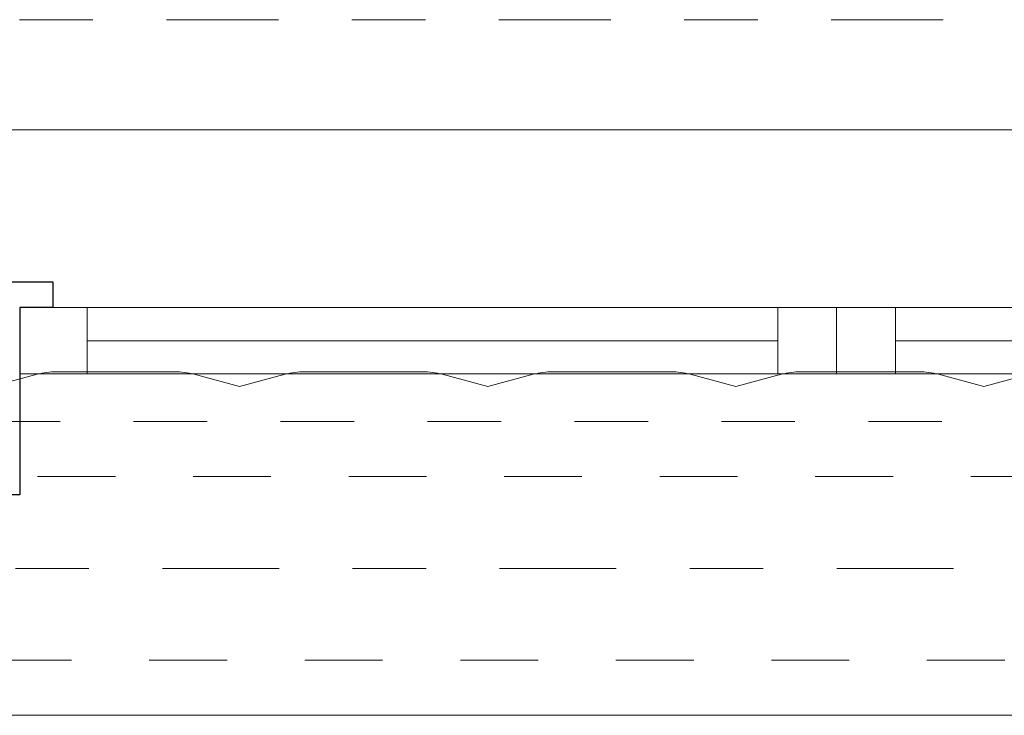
# Model space of a CAD drawing. Header units: metres. Extents: x -180 to 4, y -49 to 6.
# Tile 209 of 256: x -167.476 to -166.136, y -0.647 to 0.3. Entities that reach past the tile are written whole.
import ezdxf

# ---------------------------------------------------------------- set-up
doc = ezdxf.new("R2010")
doc.units = ezdxf.units.M
doc.header["$LTSCALE"] = 0.05
doc.header["$PDMODE"] = 1
doc.header["$PDSIZE"] = -2
for name, pattern in [('ISO-10 Strichpunktlinie', [4.699, 3.048, -0.762, 0.127, -0.762]), ('Linienart-20', [2.116531, 1.058062, -1.058469]), ('Linienart-34', [4.233, 2.116, -2.117]), ('Linienart-53', [5.291531, 3.175, -1.058062, 0.352704, -0.705764])]:
    doc.linetypes.add(name, pattern=pattern)
for name, color, linetype, lineweight in [('30 -33 Aussenwände -1 tragend', 7, 'Continuous', 9), ('70 -71 Achsen- 1 Gebäudeachsen', 7, 'Linienart-53', 18), ('70 -73 Bauteildarst.- 2 verdeckt 0.15', 7, 'Linienart-34', 15), ('Keine', 7, 'Continuous', 9)]:
    doc.layers.add(name, color=color, linetype=linetype, lineweight=lineweight)
for name, color, linetype, lineweight, true_color in [('30 -33 Aussenwände- 7 Fassade_ Elemente', 7, 'Continuous', 9, 0x00aacc), ('30 -35 Decken- 1 Konstruktion-Träger- Stahlbeton', 7, 'Continuous', 13, 0x33aa00), ('70 -72 Beschriftung- 7 Detailverweise Linie', 7, 'Continuous', 9, 0x00dd00), ('70 -77 Revision- 2 Wolken', 7, 'Continuous', 18, 0x944cff), ('CW-Unsichtbar', 7, 'Continuous', 9, 0x599559)]:
    doc.layers.add(name, color=color, linetype=linetype, lineweight=lineweight, true_color=true_color)

# ---------------------------------------------------------------- blocks, each defined once
blk = doc.blocks.new('Gruppe-3219')
at = {"color": 255, "linetype": 'Continuous', "lineweight": 9, "transparency": 33554687}
blk.add_wipeout([(-0.55, 0.035), (-0.55, -0.225), (0.55, -0.225), (0.55, 0.035)], dxfattribs=at).dxf.layer = '30 -33 Aussenwände- 7 Fassade_ Elemente'
at = {"layer": '30 -33 Aussenwände- 7 Fassade_ Elemente', "color": 7, "linetype": 'Continuous', "lineweight": 9, "transparency": 33554687, "flags": 128}
blk.add_lwpolyline([(-0.55, 0.035), (-0.55, -0.225), (0.55, -0.225), (0.55, 0.035)], dxfattribs=at)
blk = doc.blocks.new('Gruppe-3220')
at = {"color": 255, "linetype": 'Continuous', "lineweight": 9, "transparency": 33554687}
blk.add_wipeout([(-0.55, 0.125), (-0.55, 0.225), (0.55, 0.225), (0.55, 0.125)], dxfattribs=at).dxf.layer = '30 -33 Aussenwände- 7 Fassade_ Elemente'
at = {"layer": '30 -33 Aussenwände- 7 Fassade_ Elemente', "color": 7, "linetype": 'Continuous', "lineweight": 9, "transparency": 33554687, "flags": 128}
blk.add_lwpolyline([(-0.55, 0.125), (-0.55, 0.225), (0.55, 0.225), (0.55, 0.125)], dxfattribs=at)
blk = doc.blocks.new('Gruppe-3221')
at = {"color": 255, "linetype": 'Continuous', "lineweight": 5, "transparency": 33554687}
blk.add_wipeout([(-0.47, 0.1075), (-0.47, 0.125), (0.47, 0.125), (0.47, 0.1075)], dxfattribs=at).dxf.layer = '30 -33 Aussenwände- 7 Fassade_ Elemente'
blk = doc.blocks.new('Gruppe-3222')
at = {"layer": '30 -33 Aussenwände- 7 Fassade_ Elemente', "color": 7, "linetype": 'Continuous', "lineweight": 9, "transparency": 33554687}
blk.add_line((-0.47, 0.125), (0.47, 0.125), dxfattribs=at)
at = {"color": 255, "linetype": 'Continuous', "lineweight": 9, "transparency": 33554687}
blk.add_wipeout([(-0.47, 0.125), (0.47, 0.125), (0.47, 0.035), (-0.47, 0.035)], dxfattribs=at).dxf.layer = '30 -33 Aussenwände- 7 Fassade_ Elemente'
at = {"layer": '30 -33 Aussenwände- 7 Fassade_ Elemente', "color": 7, "linetype": 'Continuous', "lineweight": 9, "transparency": 33554687}
blk.add_line((0.47, 0.08), (-0.47, 0.08), dxfattribs=at)
at = {"layer": '30 -33 Aussenwände- 7 Fassade_ Elemente', "color": 7, "linetype": 'Continuous', "lineweight": 9, "transparency": 33554687, "flags": 128}
blk.add_lwpolyline([(-0.47, 0.125), (0.47, 0.125), (0.47, 0.035), (-0.47, 0.035)], close=True, dxfattribs=at)
blk = doc.blocks.new('Gruppe-3223')
at = {"color": 255, "linetype": 'Continuous', "lineweight": 9, "transparency": 33554687}
for points in [[(-0.55, 0.125), (-0.47, 0.125), (-0.47, 0.035), (-0.55, 0.035)], [(0.55, 0.125), (0.47, 0.125), (0.47, 0.035), (0.55, 0.035)]]:
    blk.add_wipeout(points, dxfattribs=at).dxf.layer = '30 -33 Aussenwände- 7 Fassade_ Elemente'
at = {"layer": '30 -33 Aussenwände- 7 Fassade_ Elemente', "color": 7, "linetype": 'Continuous', "lineweight": 9, "transparency": 33554687}
for p, q in [((-0.55, 0.035), (-0.55, 0.125)), ((-0.47, 0.035), (-0.47, 0.125)), ((0.47, 0.035), (0.47, 0.125)), ((0.55, 0.035), (0.55, 0.125))]:
    blk.add_line(p, q, dxfattribs=at)
at = {"layer": '30 -33 Aussenwände- 7 Fassade_ Elemente', "color": 7, "linetype": 'Continuous', "lineweight": 9, "transparency": 33554687, "flags": 128}
for points in [[(-0.55, 0.125), (-0.47, 0.125), (-0.47, 0.035), (-0.55, 0.035)], [(0.55, 0.125), (0.47, 0.125), (0.47, 0.035), (0.55, 0.035)]]:
    blk.add_lwpolyline(points, close=True, dxfattribs=at)
blk = doc.blocks.new('Gruppe-3224')
at = {"layer": '30 -33 Aussenwände- 7 Fassade_ Elemente', "color": 7, "transparency": 33554687}
for name in ['Gruppe-3220', 'Gruppe-3219']:
    blk.add_blockref(name, (0, 0), dxfattribs=at)
blk.add_blockref('Gruppe-3221', (0, 0), dxfattribs=at)
blk.add_blockref('Gruppe-3222', (0, 0), dxfattribs=at)
blk.add_blockref('Gruppe-3223', (0, 0), dxfattribs=at)
blk = doc.blocks.new('Fenster (2D)-126')
at = {"layer": 'CW-Unsichtbar', "linetype": 'Continuous', "lineweight": 5, "transparency": 33554687}
for p in [(-0.55, 0), (0.55, 0)]:
    blk.add_point(p, dxfattribs=at)
at = {"layer": '30 -33 Aussenwände- 7 Fassade_ Elemente', "color": 0, "flags": 1}
for tag in ['IFC_UUID', 'instanceID']:
    blk.add_attdef(tag, (-166.3643, -0.442), '', height=0.00018, dxfattribs=at)
at = {"layer": '30 -33 Aussenwände- 7 Fassade_ Elemente', "color": 7, "transparency": 33554687}
blk.add_blockref('Gruppe-3224', (0, 0), dxfattribs=at)
blk = doc.blocks.new('Gruppe-3279')
at = {"color": 255, "linetype": 'Continuous', "lineweight": 9, "transparency": 33554687}
blk.add_wipeout([(-0.55, 0.035), (-0.55, -0.225), (0.55, -0.225), (0.55, 0.035)], dxfattribs=at).dxf.layer = '30 -33 Aussenwände- 7 Fassade_ Elemente'
at = {"layer": '30 -33 Aussenwände- 7 Fassade_ Elemente', "color": 7, "linetype": 'Continuous', "lineweight": 9, "transparency": 33554687, "flags": 128}
blk.add_lwpolyline([(-0.55, 0.035), (-0.55, -0.225), (0.55, -0.225), (0.55, 0.035)], dxfattribs=at)
blk = doc.blocks.new('Gruppe-3280')
at = {"color": 255, "linetype": 'Continuous', "lineweight": 9, "transparency": 33554687}
blk.add_wipeout([(-0.55, 0.125), (-0.55, 0.225), (0.55, 0.225), (0.55, 0.125)], dxfattribs=at).dxf.layer = '30 -33 Aussenwände- 7 Fassade_ Elemente'
at = {"layer": '30 -33 Aussenwände- 7 Fassade_ Elemente', "color": 7, "linetype": 'Continuous', "lineweight": 9, "transparency": 33554687, "flags": 128}
blk.add_lwpolyline([(-0.55, 0.125), (-0.55, 0.225), (0.55, 0.225), (0.55, 0.125)], dxfattribs=at)
blk = doc.blocks.new('Gruppe-3281')
at = {"color": 255, "linetype": 'Continuous', "lineweight": 5, "transparency": 33554687}
blk.add_wipeout([(-0.47, 0.1075), (-0.47, 0.125), (0.47, 0.125), (0.47, 0.1075)], dxfattribs=at).dxf.layer = '30 -33 Aussenwände- 7 Fassade_ Elemente'
blk = doc.blocks.new('Gruppe-3282')
at = {"layer": '30 -33 Aussenwände- 7 Fassade_ Elemente', "color": 7, "linetype": 'Continuous', "lineweight": 9, "transparency": 33554687}
blk.add_line((-0.47, 0.125), (0.47, 0.125), dxfattribs=at)
at = {"color": 255, "linetype": 'Continuous', "lineweight": 9, "transparency": 33554687}
blk.add_wipeout([(-0.47, 0.125), (0.47, 0.125), (0.47, 0.035), (-0.47, 0.035)], dxfattribs=at).dxf.layer = '30 -33 Aussenwände- 7 Fassade_ Elemente'
at = {"layer": '30 -33 Aussenwände- 7 Fassade_ Elemente', "color": 7, "linetype": 'Continuous', "lineweight": 9, "transparency": 33554687}
blk.add_line((0.47, 0.08), (-0.47, 0.08), dxfattribs=at)
at = {"layer": '30 -33 Aussenwände- 7 Fassade_ Elemente', "color": 7, "linetype": 'Continuous', "lineweight": 9, "transparency": 33554687, "flags": 128}
blk.add_lwpolyline([(-0.47, 0.125), (0.47, 0.125), (0.47, 0.035), (-0.47, 0.035)], close=True, dxfattribs=at)
blk = doc.blocks.new('Gruppe-3283')
at = {"color": 255, "linetype": 'Continuous', "lineweight": 9, "transparency": 33554687}
for points in [[(-0.55, 0.125), (-0.47, 0.125), (-0.47, 0.035), (-0.55, 0.035)], [(0.55, 0.125), (0.47, 0.125), (0.47, 0.035), (0.55, 0.035)]]:
    blk.add_wipeout(points, dxfattribs=at).dxf.layer = '30 -33 Aussenwände- 7 Fassade_ Elemente'
at = {"layer": '30 -33 Aussenwände- 7 Fassade_ Elemente', "color": 7, "linetype": 'Continuous', "lineweight": 9, "transparency": 33554687}
for p, q in [((-0.55, 0.035), (-0.55, 0.125)), ((-0.47, 0.035), (-0.47, 0.125)), ((0.47, 0.035), (0.47, 0.125)), ((0.55, 0.035), (0.55, 0.125))]:
    blk.add_line(p, q, dxfattribs=at)
at = {"layer": '30 -33 Aussenwände- 7 Fassade_ Elemente', "color": 7, "linetype": 'Continuous', "lineweight": 9, "transparency": 33554687, "flags": 128}
for points in [[(-0.55, 0.125), (-0.47, 0.125), (-0.47, 0.035), (-0.55, 0.035)], [(0.55, 0.125), (0.47, 0.125), (0.47, 0.035), (0.55, 0.035)]]:
    blk.add_lwpolyline(points, close=True, dxfattribs=at)
blk = doc.blocks.new('Gruppe-3284')
at = {"layer": '30 -33 Aussenwände- 7 Fassade_ Elemente', "color": 7, "transparency": 33554687}
for name in ['Gruppe-3280', 'Gruppe-3279']:
    blk.add_blockref(name, (0, 0), dxfattribs=at)
blk.add_blockref('Gruppe-3281', (0, 0), dxfattribs=at)
blk.add_blockref('Gruppe-3282', (0, 0), dxfattribs=at)
blk.add_blockref('Gruppe-3283', (0, 0), dxfattribs=at)
blk = doc.blocks.new('Fenster (2D)-129')
at = {"layer": 'CW-Unsichtbar', "linetype": 'Continuous', "lineweight": 5, "transparency": 33554687}
for p in [(-0.55, 0), (0.55, 0)]:
    blk.add_point(p, dxfattribs=at)
at = {"layer": '30 -33 Aussenwände- 7 Fassade_ Elemente', "color": 0, "flags": 1}
for tag in ['IFC_UUID', 'instanceID']:
    blk.add_attdef(tag, (-167.4643, -0.442), '', height=0.00018, dxfattribs=at)
at = {"layer": '30 -33 Aussenwände- 7 Fassade_ Elemente', "color": 7, "transparency": 33554687}
blk.add_blockref('Gruppe-3284', (0, 0), dxfattribs=at)
blk = doc.blocks.new('Gruppe-3287')
at = {"color": 255}
blk.add_wipeout([(-166.3643, -0.092), (-165.2527, -0.092), (-165.2527, -0.182), (-166.3643, -0.182)], dxfattribs=at).dxf.layer = '30 -33 Aussenwände- 7 Fassade_ Elemente'
at = {"layer": '30 -33 Aussenwände- 7 Fassade_ Elemente', "flags": 128}
blk.add_lwpolyline([(-166.3643, -0.092), (-165.2527, -0.092), (-165.2527, -0.182), (-166.3643, -0.182)], close=True, dxfattribs=at)
at = {"color": 255, "lineweight": 18}
blk.add_wipeout([(-166.3643, -0.092), (-166.2843, -0.092), (-166.2843, -0.182), (-166.3643, -0.182)], dxfattribs=at).dxf.layer = '30 -33 Aussenwände- 7 Fassade_ Elemente'
at = {"layer": '30 -33 Aussenwände- 7 Fassade_ Elemente', "lineweight": 18}
blk.add_line((-166.2843, -0.137), (-165.3443, -0.137), dxfattribs=at)
at = {"layer": '30 -33 Aussenwände- 7 Fassade_ Elemente', "lineweight": 18, "flags": 128}
blk.add_lwpolyline([(-166.3643, -0.092), (-166.2843, -0.092), (-166.2843, -0.182), (-166.3643, -0.182)], close=True, dxfattribs=at)
at = {"color": 255}
blk.add_wipeout([(-167.476, -0.092), (-166.3643, -0.092), (-166.3643, -0.182), (-167.476, -0.182)], dxfattribs=at).dxf.layer = '30 -33 Aussenwände- 7 Fassade_ Elemente'
at = {"layer": '30 -33 Aussenwände- 7 Fassade_ Elemente', "flags": 128}
blk.add_lwpolyline([(-167.476, -0.092), (-166.3643, -0.092), (-166.3643, -0.182), (-167.476, -0.182)], close=True, dxfattribs=at)
at = {"color": 255, "lineweight": 18}
for points in [[(-167.476, -0.092), (-167.3843, -0.092), (-167.3843, -0.182), (-167.476, -0.182)], [(-166.4443, -0.092), (-166.3643, -0.092), (-166.3643, -0.182), (-166.4443, -0.182)]]:
    blk.add_wipeout(points, dxfattribs=at).dxf.layer = '30 -33 Aussenwände- 7 Fassade_ Elemente'
at = {"layer": '30 -33 Aussenwände- 7 Fassade_ Elemente', "lineweight": 18}
blk.add_line((-167.3843, -0.137), (-166.4443, -0.137), dxfattribs=at)
at = {"layer": '30 -33 Aussenwände- 7 Fassade_ Elemente', "lineweight": 18, "flags": 128}
for points in [[(-167.476, -0.092), (-167.3843, -0.092), (-167.3843, -0.182), (-167.476, -0.182)], [(-166.4443, -0.092), (-166.3643, -0.092), (-166.3643, -0.182), (-166.4443, -0.182)]]:
    blk.add_lwpolyline(points, close=True, dxfattribs=at)
blk = doc.blocks.new('Gruppe-3300')
at = {"layer": '30 -33 Aussenwände- 7 Fassade_ Elemente'}
blk.add_blockref('Fenster (2D)-126', (-165.8143, -0.217), dxfattribs=at)
blk.add_blockref('Fenster (2D)-129', (-166.9143, -0.217), dxfattribs=at)
at = {"color": 255}
blk.add_wipeout([(-167.821, 0.15), (-160.221, 0.15), (-160.221, -0.647), (-167.821, -0.647)], dxfattribs=at).dxf.layer = '30 -33 Aussenwände- 7 Fassade_ Elemente'
blk.add_wipeout([(-167.596, -0.092), (-167.596, -0.647), (-160.446, -0.647), (-160.446, -0.092), (-160.291, -0.092), (-160.291, 0.15), (-167.751, 0.15), (-167.751, -0.092)], dxfattribs=at).dxf.layer = '30 -33 Aussenwände- 7 Fassade_ Elemente'
at = {"layer": '30 -33 Aussenwände- 7 Fassade_ Elemente', "flags": 128}
blk.add_lwpolyline([(-167.596, -0.092), (-167.596, -0.647), (-160.446, -0.647), (-160.446, -0.092), (-160.291, -0.092), (-160.291, 0.15), (-167.751, 0.15), (-167.751, -0.092)], close=True, dxfattribs=at)
at = {"layer": '30 -33 Aussenwände- 7 Fassade_ Elemente', "color": 7}
blk.add_blockref('Gruppe-3287', (0, 0), dxfattribs=at)
at = {"color": 255, "lineweight": 25}
blk.add_wipeout([(-167.431, -0.057), (-167.431, -0.092), (-167.476, -0.092), (-167.476, -0.347), (-167.596, -0.347), (-167.596, -0.057)], dxfattribs=at).dxf.layer = '30 -33 Aussenwände- 7 Fassade_ Elemente'
at = {"layer": '30 -33 Aussenwände- 7 Fassade_ Elemente', "lineweight": 25, "flags": 128}
blk.add_lwpolyline([(-167.431, -0.057), (-167.431, -0.092), (-167.476, -0.092), (-167.476, -0.347), (-167.596, -0.347), (-167.596, -0.057)], close=True, dxfattribs=at)
blk = doc.blocks.new('Gruppe-9721')
at = {"layer": '30 -35 Decken- 1 Konstruktion-Träger- Stahlbeton', "color": 7, "linetype": 'Linienart-20', "lineweight": 13, "transparency": 33554687}
blk.add_line((-160.421, -0.247), (-175.221, -0.247), dxfattribs=at)
at = {"layer": '30 -35 Decken- 1 Konstruktion-Träger- Stahlbeton', "color": 0, "flags": 1}
for tag in ['IFC_UUID', 'instanceID']:
    blk.add_attdef(tag, (-175.221, -0.647), '', height=0.00018, dxfattribs=at)
blk = doc.blocks.new('Änderungswolke')
at = {"layer": '70 -77 Revision- 2 Wolken', "transparency": 33554687, "flags": 128}
blk.add_lwpolyline([(-0.2338, -3.4908), (-0.2505, -3.4289, -0.066219), (-0.2541, -3.4023), (-0.2541, -3.2418, -0.066219), (-0.2505, -3.2152), (-0.2338, -3.1532), (-0.2505, -3.0912, -0.066219), (-0.2541, -3.0647), (-0.2541, -2.9041, -0.066219), (-0.2505, -2.8776), (-0.2338, -2.8156), (-0.2505, -2.7536, -0.066219), (-0.2541, -2.727), (-0.2541, -2.5665, -0.066219), (-0.2505, -2.5399), (-0.2338, -2.478), (-0.2505, -2.416, -0.066219), (-0.2541, -2.3894), (-0.2541, -2.2289, -0.066219), (-0.2505, -2.2023), (-0.2338, -2.1403), (-0.2505, -2.0784, -0.066219)], format="xyb", dxfattribs=at)
blk = doc.blocks.new('Gruppe-12714')
at = {"layer": '70 -73 Bauteildarst.- 2 verdeckt 0.15', "flags": 128}
blk.add_lwpolyline([(-160.421, -0.572), (-167.621, -0.572), (-167.621, -0.322), (-160.421, -0.322)], close=True, dxfattribs=at)
at = {"layer": '70 -77 Revision- 2 Wolken', "rotation": 270}
blk.add_blockref('Änderungswolke', (-164.0235, -0.4333), dxfattribs=at)
blk = doc.blocks.new('_01-OG1_Tragwerk (2D)')
at = {"layer": '30 -33 Aussenwände- 7 Fassade_ Elemente', "color": 7}
blk.add_blockref('Gruppe-3300', (0, 0), dxfattribs=at)
at = {"layer": '30 -33 Aussenwände -1 tragend', "color": 7}
blk.add_blockref('Gruppe-12714', (0, 0), dxfattribs=at)
at = {"layer": '30 -35 Decken- 1 Konstruktion-Träger- Stahlbeton'}
blk.add_blockref('Gruppe-9721', (0, 0), dxfattribs=at)
blk = doc.blocks.new('_OG1_2D (2D)')
at = {"layer": '70 -72 Beschriftung- 7 Detailverweise Linie', "linetype": 'ISO-10 Strichpunktlinie', "flags": 128}
blk.add_lwpolyline([(-160.28762207, -0.72), (-167.79599996, -0.72), (-167.79599996, 0.3), (-160.28762207, 0.3)], close=True, dxfattribs=at)
blk = doc.blocks.new('_Achsen (3D)')
at = {"layer": '70 -71 Achsen- 1 Gebäudeachsen', "transparency": 33554687}
blk.add_line((-179.668, -0.447), (3.826, -0.447), dxfattribs=at)

msp = doc.modelspace()

# ---------------------------------------------------------------- block references
at = {"layer": 'Keine', "color": 1}
msp.add_blockref('_01-OG1_Tragwerk (2D)', (0, 0), dxfattribs=at)

# ---------------------------------------------------------------- next in the draw order: block references
msp.add_blockref('_OG1_2D (2D)', (0, 0), dxfattribs=at)

# ---------------------------------------------------------------- next in the draw order: block references
msp.add_blockref('_Achsen (3D)', (0, 0), dxfattribs=at)

doc.saveas('drawing.dxf')
